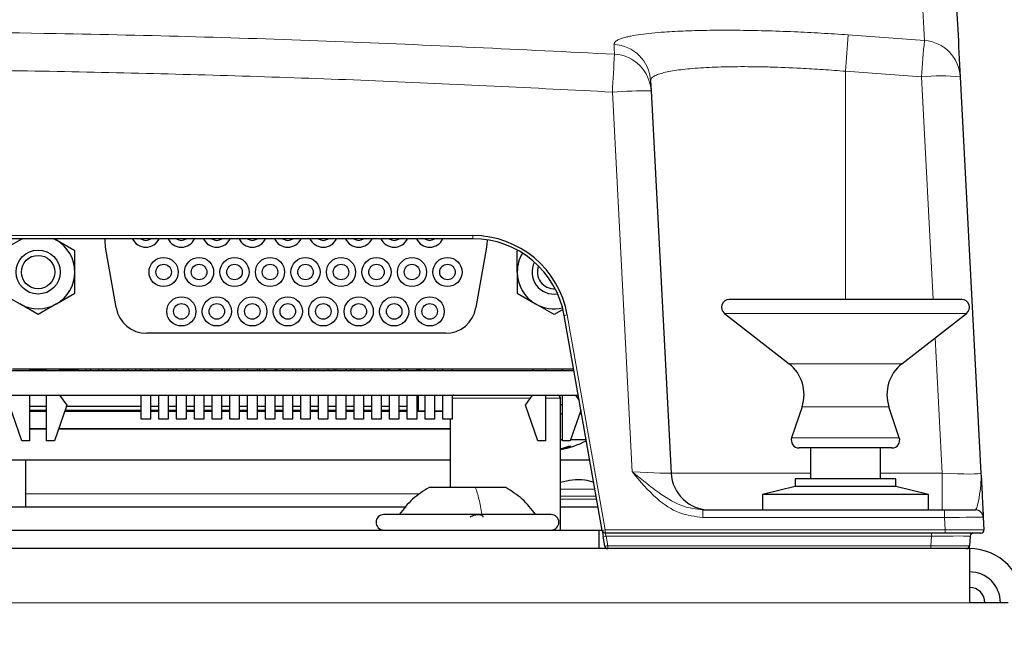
# Paper-space layout 'Blatt5' of a CAD drawing. Header units: millimetres. Extents: x 5 to 418, y 2 to 292.
# Tile 21 of 29: x 276 to 307, y 221 to 242. Entities that reach past the tile are written whole.
import ezdxf

# ---------------------------------------------------------------- set-up
doc = ezdxf.new("R2010")
doc.units = ezdxf.units.MM
doc.layers.add('SLD-0', color=7, linetype='Continuous')
doc.styles.add('SLDTEXTSTYLE0', font='TXT', dxfattribs={"width": 0.605})
doc.dimstyles.new('SLDDIMSTYLE6', dxfattribs={"dimtxt": 3.5, "dimasz": 3.302, "dimexe": 0, "dimexo": 0.0625, "dimgap": 0.875, "dimtad": 1, "dimlfac": 2, "dimrnd": 1e-09, "dimzin": 12, "dimdsep": 46, "dimtxsty": 'SLDTEXTSTYLE0', "dimsah": 1, "dimcen": 0.09, "dimadec": 0, "dimazin": 3, "dimtfac": 1, "dimtofl": 0, "dimtmove": 0, "dimatfit": 3, "dimfxl": 1, "dimfrac": 2, "dimtolj": 1, "dimtzin": 12, "dimarcsym": 0})

# ---------------------------------------------------------------- blocks, each defined once
blk = doc.blocks.new('_D_36')
at = {"layer": 'SLD-0', "color": 7}
for p, q in [((127.43, 162.557), (127.43, 266.477)), ((323.43, 162.557), (323.43, 266.477)), ((127.43, 265.477), (323.43, 265.477))]:
    blk.add_line(p, q, dxfattribs=at)
for points in [[(127.43, 265.477), (130.732, 264.969), (130.732, 265.985)], [(323.43, 265.477), (320.128, 265.985), (320.128, 264.969)]]:
    blk.add_solid(points, dxfattribs=at)
at = {"layer": 'SLD-0', "color": 7, "insert": (221.42, 269.989), "char_height": 3.5, "attachment_point": 1, "style": 'SLDTEXTSTYLE0'}
blk.add_mtext('392', dxfattribs=at)

psp = doc.layouts.new('Blatt5')

# ---------------------------------------------------------------- linework, layer by layer
at = {"color": 7, "linetype": 'Continuous', "lineweight": 18}
for p, q in [((302.2671, 241.082), (304.7273, 240.9021)), ((302.1799, 239.9067), (302.1799, 232.5432)), ((304.634, 239.7273), (302.1799, 239.9067)), ((305.0105, 232.5432), (304.634, 239.7273)), ((295.2995, 226.9852), (294.6574, 239.2376)), ((228.7105, 234.6088), (290.1494, 234.6088)), ((290.1494, 234.6088), (290.1494, 234.507)), ((293.2023, 232.0471), (294.4257, 225.1088)), ((306.0838, 232.0962), (298.276, 232.0962)), ((305.3041, 226.9416), (305.0752, 231.3082)), ((303.9986, 230.467), (300.3613, 230.467)), ((289.4976, 229.357), (292.012, 229.357)), ((292.5001, 229.357), (292.9824, 229.357)), ((303.5827, 229.0854), (300.7771, 229.0854)), ((303.917, 228.0864), (300.4429, 228.0864)), ((296.5523, 226.9416), (301.0549, 226.9416)), ((303.3049, 226.9416), (305.3041, 226.9416)), ((305.3041, 226.9416), (305.3041, 225.757)), ((275.7299, 226.2702), (288.4481, 226.2702)), ((292.9824, 226.4243), (294.0919, 226.4243)), ((294.1318, 226.1978), (292.9824, 226.1978)), ((292.9824, 226.107), (294.1478, 226.107)), ((297.5809, 225.5114), (297.5809, 225.757)), ((305.3767, 225.5114), (305.3767, 225.757)), ((305.3767, 225.5114), (297.5809, 225.5114)), ((305.3978, 225.1088), (305.3767, 225.5114)), ((294.4257, 225.1088), (305.3978, 225.1088)), ((294.4257, 225.1088), (294.4257, 225.007)), ((294.4591, 224.9123), (294.4257, 225.007)), ((304.9529, 224.9123), (304.9529, 225.007)), ((305.3978, 225.1088), (305.3978, 225.007)), ((304.9529, 224.9123), (294.4591, 224.9123)), ((294.4591, 224.9123), (294.5138, 224.6018)), ((304.9366, 224.6018), (304.9529, 224.9123)), ((294.5138, 224.6018), (304.9366, 224.6018)), ((294.5138, 224.507), (294.5138, 224.6018)), ((304.9366, 224.507), (304.9366, 224.6018)), ((144.6799, 222.757), (306.1799, 222.757))]:
    psp.add_line(p, q, dxfattribs=at)
at = {"color": 7, "linetype": 'Continuous', "lineweight": 25}
for p, q in [((295.8889, 239.6007), (295.9057, 239.2812)), ((305.8823, 239.7273), (306.5523, 226.9416)), ((295.9057, 239.2812), (296.5523, 226.9416)), ((290.1494, 234.507), (228.7105, 234.507)), ((275.6243, 234.507), (275.5313, 234.4587)), ((275.5313, 234.4587), (275.6151, 234.507)), ((276.7188, 234.4587), (276.6258, 234.507)), ((276.6351, 234.507), (276.7188, 234.4587)), ((275.5313, 234.4587), (274.9376, 234.1159)), ((277.3126, 234.1159), (276.7188, 234.4587)), ((278.6441, 232.2816), (278.3003, 234.2316)), ((290.5999, 234.2316), (290.256, 232.2816)), ((277.3126, 233.4303), (277.3126, 234.1159)), ((291.5876, 233.4303), (291.5876, 234.1159)), ((277.3126, 232.7447), (277.3126, 233.4303)), ((291.5876, 233.4303), (291.5876, 232.7447)), ((274.9376, 232.7447), (275.5313, 232.4019)), ((276.7188, 232.4019), (277.3126, 232.7447)), ((291.5876, 232.7447), (292.1813, 232.4019)), ((276.1251, 232.0591), (275.5313, 232.4019)), ((276.7188, 232.4019), (276.1251, 232.0591)), ((292.7751, 232.0591), (292.1813, 232.4019)), ((305.9299, 232.5432), (298.4299, 232.5432)), ((293.0259, 232.2039), (292.7751, 232.0591)), ((294.3272, 225.0897), (293.1038, 232.028)), ((298.276, 232.0962), (300.3613, 230.467)), ((303.9986, 230.467), (306.0838, 232.0962)), ((289.2712, 231.4553), (279.6289, 231.4553)), ((250.8799, 230.257), (293.4161, 230.257)), ((293.4097, 230.2928), (275.3001, 230.2928)), ((275.8501, 230.2928), (275.8501, 230.257)), ((275.8501, 230.266), (276.4001, 230.266)), ((276.0799, 230.257), (276.0799, 230.266)), ((276.2299, 230.257), (276.2299, 230.266)), ((276.4001, 230.257), (276.4001, 230.2928)), ((276.8001, 230.2928), (276.8001, 230.257)), ((276.8001, 230.266), (277.3854, 230.266)), ((276.8799, 230.257), (276.8799, 230.266)), ((277.0299, 230.257), (277.0299, 230.266)), ((277.2799, 230.257), (277.2799, 230.266)), ((277.3854, 230.2928), (277.3854, 230.266)), ((277.4299, 230.257), (277.4299, 230.2928)), ((277.6799, 230.257), (277.6799, 230.2928)), ((277.8299, 230.257), (277.8299, 230.2928)), ((278.0799, 230.257), (278.0799, 230.2928)), ((278.2299, 230.257), (278.2299, 230.2928)), ((278.4799, 230.257), (278.4799, 230.2928)), ((278.6299, 230.257), (278.6299, 230.2928)), ((278.8799, 230.257), (278.8799, 230.2928)), ((279.0299, 230.257), (279.0299, 230.2928)), ((279.2799, 230.257), (279.2799, 230.2928)), ((279.4299, 230.257), (279.4299, 230.2928)), ((279.4401, 230.2928), (279.4401, 230.257)), ((279.7651, 230.257), (279.7651, 230.2928)), ((279.8299, 230.257), (279.8299, 230.2928)), ((280.0126, 230.2928), (280.0126, 230.257)), ((280.3376, 230.257), (280.3376, 230.2928)), ((280.4799, 230.257), (280.4799, 230.2928)), ((280.5851, 230.2928), (280.5851, 230.257)), ((280.9101, 230.257), (280.9101, 230.2928)), ((281.0299, 230.257), (281.0299, 230.2928)), ((281.1576, 230.2928), (281.1576, 230.257)), ((281.4826, 230.257), (281.4826, 230.2928)), ((281.6799, 230.257), (281.6799, 230.2928)), ((281.7301, 230.2928), (281.7301, 230.257)), ((282.0551, 230.257), (282.0551, 230.2928)), ((282.0799, 230.257), (282.0799, 230.2928)), ((282.2299, 230.257), (282.2299, 230.2928)), ((282.3026, 230.2928), (282.3026, 230.257)), ((282.6276, 230.257), (282.6276, 230.2928)), ((282.6299, 230.257), (282.6299, 230.2928)), ((282.8751, 230.2928), (282.8751, 230.257)), ((283.2001, 230.257), (283.2001, 230.2928)), ((283.2799, 230.257), (283.2799, 230.2928)), ((283.4299, 230.257), (283.4299, 230.2928)), ((283.4476, 230.2928), (283.4476, 230.257)), ((283.7726, 230.257), (283.7726, 230.2928)), ((283.8299, 230.257), (283.8299, 230.2928)), ((284.0201, 230.2928), (284.0201, 230.257)), ((284.3451, 230.257), (284.3451, 230.2928)), ((284.4799, 230.257), (284.4799, 230.2928)), ((284.5926, 230.2928), (284.5926, 230.257)), ((284.9176, 230.257), (284.9176, 230.2928)), ((285.0299, 230.257), (285.0299, 230.2928)), ((285.1651, 230.2928), (285.1651, 230.257)), ((285.4901, 230.257), (285.4901, 230.2928)), ((285.6799, 230.257), (285.6799, 230.2928)), ((285.7376, 230.2928), (285.7376, 230.257)), ((286.0626, 230.257), (286.0626, 230.2928)), ((286.0799, 230.257), (286.0799, 230.2928)), ((286.2299, 230.257), (286.2299, 230.2928)), ((286.3101, 230.2928), (286.3101, 230.257)), ((286.6351, 230.257), (286.6351, 230.2928)), ((286.8799, 230.257), (286.8799, 230.2928)), ((286.8826, 230.2928), (286.8826, 230.257)), ((287.2076, 230.257), (287.2076, 230.2928)), ((287.2799, 230.257), (287.2799, 230.2928)), ((287.4299, 230.257), (287.4299, 230.2928)), ((287.4551, 230.2928), (287.4551, 230.257)), ((287.7801, 230.257), (287.7801, 230.2928)), ((287.8174, 230.257), (287.8174, 230.2928)), ((288.0174, 230.2928), (288.0174, 230.257)), ((288.0276, 230.2928), (288.0276, 230.257)), ((288.3526, 230.257), (288.3526, 230.2928)), ((288.3892, 230.2928), (288.3892, 230.257)), ((288.4192, 230.2928), (288.4299, 230.282)), ((288.4299, 230.282), (288.4321, 230.257)), ((288.4299, 230.282), (288.4545, 230.282)), ((288.4543, 230.2928), (288.4549, 230.257)), ((288.6001, 230.2928), (288.6001, 230.257)), ((288.9251, 230.257), (288.9251, 230.2928)), ((289.1726, 230.2928), (289.1726, 230.257)), ((289.4976, 230.257), (289.4976, 230.2928)), ((292.1001, 230.257), (292.1001, 230.2928)), ((292.5001, 230.2928), (292.5001, 230.257)), ((293.0501, 230.257), (293.0501, 230.2928)), ((239.7049, 229.457), (293.5571, 229.457)), ((275.8501, 229.457), (275.8501, 227.9803)), ((276.4001, 227.9803), (276.4001, 229.457)), ((276.8167, 229.457), (277.0501, 229.1303)), ((279.4401, 229.457), (279.4401, 228.6928)), ((279.7651, 228.6928), (279.7651, 229.457)), ((280.0126, 229.457), (280.0126, 228.6928)), ((280.3376, 228.6928), (280.3376, 229.457)), ((280.5851, 229.457), (280.5851, 228.6928)), ((280.9101, 228.6928), (280.9101, 229.457)), ((281.1576, 229.457), (281.1576, 228.6928)), ((281.4826, 228.6928), (281.4826, 229.457)), ((281.7301, 229.457), (281.7301, 228.6928)), ((282.0551, 228.6928), (282.0551, 229.457)), ((282.3026, 229.457), (282.3026, 228.6928)), ((282.6276, 228.6928), (282.6276, 229.457)), ((282.8751, 229.457), (282.8751, 228.6928)), ((283.2001, 228.6928), (283.2001, 229.457)), ((283.4476, 229.457), (283.4476, 228.6928)), ((283.7726, 228.6928), (283.7726, 229.457)), ((284.0201, 229.457), (284.0201, 228.6928)), ((284.3451, 228.6928), (284.3451, 229.457)), ((284.5926, 229.457), (284.5926, 228.6928)), ((284.9176, 228.6928), (284.9176, 229.457)), ((285.1651, 229.457), (285.1651, 228.6928)), ((285.4901, 228.6928), (285.4901, 229.457)), ((285.7376, 229.457), (285.7376, 228.6928)), ((286.0626, 228.6928), (286.0626, 229.457)), ((286.3101, 229.457), (286.3101, 228.6928)), ((286.6351, 228.6928), (286.6351, 229.457)), ((286.8826, 229.457), (286.8826, 228.6928)), ((287.2076, 228.6928), (287.2076, 229.457)), ((287.4551, 229.457), (287.4551, 228.6928)), ((287.7801, 228.6928), (287.7801, 229.457)), ((288.0276, 229.457), (288.0276, 228.6928)), ((288.3526, 228.6928), (288.3526, 229.457)), ((288.3892, 229.457), (288.3892, 228.957)), ((288.6001, 229.457), (288.6001, 228.6928)), ((288.9251, 228.6928), (288.9251, 229.457)), ((289.1726, 229.457), (289.1726, 228.6928)), ((289.4976, 228.6928), (289.4976, 229.457)), ((291.8501, 229.1303), (292.0835, 229.457)), ((292.5001, 229.457), (292.5001, 227.9803)), ((293.0501, 227.9803), (293.0501, 229.457)), ((293.4667, 229.457), (293.5868, 229.2889)), ((275.6001, 227.9803), (275.2001, 229.1303)), ((275.8501, 229.1062), (276.4001, 229.1062)), ((277.0501, 229.1303), (276.6501, 227.9803)), ((277.0417, 229.1062), (279.4401, 229.1062)), ((279.7651, 229.1062), (280.0126, 229.1062)), ((280.3376, 229.1062), (280.5851, 229.1062)), ((280.9101, 229.1062), (281.1576, 229.1062)), ((281.4826, 229.1062), (281.7301, 229.1062)), ((282.0551, 229.1062), (282.3026, 229.1062)), ((282.6276, 229.1062), (282.8751, 229.1062)), ((283.2001, 229.1062), (283.4476, 229.1062)), ((283.7726, 229.1062), (284.0201, 229.1062)), ((284.3451, 229.1062), (284.5926, 229.1062)), ((284.9176, 229.1062), (285.1651, 229.1062)), ((285.4901, 229.1062), (285.7376, 229.1062)), ((286.0626, 229.1062), (286.3101, 229.1062)), ((286.6351, 229.1062), (286.8826, 229.1062)), ((287.2076, 229.1062), (287.4551, 229.1062)), ((287.7801, 229.1062), (288.0276, 229.1062)), ((292.2501, 227.9803), (291.8501, 229.1303)), ((292.9824, 225.107), (292.9824, 229.357)), ((292.9824, 229.157), (293.0501, 229.157)), ((276.4001, 228.9587), (275.8501, 228.9587)), ((275.8501, 228.9448), (276.4001, 228.9448)), ((276.9856, 228.9448), (279.4401, 228.9448)), ((279.4401, 228.9587), (276.9904, 228.9587)), ((280.0126, 228.9587), (279.7651, 228.9587)), ((279.7651, 228.9448), (280.0126, 228.9448)), ((280.5851, 228.9587), (280.3376, 228.9587)), ((280.3376, 228.9448), (280.5851, 228.9448)), ((281.1576, 228.9587), (280.9101, 228.9587)), ((280.9101, 228.9448), (281.1576, 228.9448)), ((281.7301, 228.9587), (281.4826, 228.9587)), ((281.4826, 228.9448), (281.7301, 228.9448)), ((282.3026, 228.9587), (282.0551, 228.9587)), ((282.0551, 228.9448), (282.3026, 228.9448)), ((282.8751, 228.9587), (282.6276, 228.9587)), ((282.6276, 228.9448), (282.8751, 228.9448)), ((283.4476, 228.9587), (283.2001, 228.9587)), ((283.2001, 228.9448), (283.4476, 228.9448)), ((284.0201, 228.9587), (283.7726, 228.9587)), ((283.7726, 228.9448), (284.0201, 228.9448)), ((284.5926, 228.9587), (284.3451, 228.9587)), ((284.3451, 228.9448), (284.5926, 228.9448)), ((285.1651, 228.9587), (284.9176, 228.9587)), ((284.9176, 228.9448), (285.1651, 228.9448)), ((285.7376, 228.9587), (285.4901, 228.9587)), ((285.4901, 228.9448), (285.7376, 228.9448)), ((286.3101, 228.9587), (286.0626, 228.9587)), ((286.0626, 228.9448), (286.3101, 228.9448)), ((286.8826, 228.9587), (286.6351, 228.9587)), ((286.6351, 228.9448), (286.8826, 228.9448)), ((287.4551, 228.9587), (287.2076, 228.9587)), ((287.2076, 228.9448), (287.4551, 228.9448)), ((288.0276, 228.9587), (287.7801, 228.9587)), ((287.7801, 228.9448), (288.0276, 228.9448)), ((288.3892, 228.957), (288.3526, 228.9577)), ((288.3526, 228.9448), (288.6001, 228.9448)), ((288.3892, 228.957), (288.6001, 228.957)), ((288.9251, 228.957), (289.1726, 228.957)), ((288.9251, 228.9448), (289.1726, 228.9448)), ((292.9824, 228.857), (293.0501, 228.857)), ((293.6434, 228.9675), (293.3001, 227.9803)), ((293.605, 228.857), (293.6549, 228.857)), ((293.6549, 228.857), (293.6549, 228.9023)), ((300.7771, 229.0854), (300.4429, 228.0864)), ((303.917, 228.0864), (303.5827, 229.0854)), ((279.4401, 228.6928), (279.7651, 228.6928)), ((280.0126, 228.6928), (280.3376, 228.6928)), ((280.5851, 228.6928), (280.9101, 228.6928)), ((281.1576, 228.6928), (281.4826, 228.6928)), ((281.7301, 228.6928), (282.0551, 228.6928)), ((282.3026, 228.6928), (282.6276, 228.6928)), ((282.8751, 228.6928), (283.2001, 228.6928)), ((283.4476, 228.6928), (283.7726, 228.6928)), ((284.0201, 228.6928), (284.3451, 228.6928)), ((284.5926, 228.6928), (284.9176, 228.6928)), ((285.1651, 228.6928), (285.4901, 228.6928)), ((285.7376, 228.6928), (286.0626, 228.6928)), ((286.3101, 228.6928), (286.6351, 228.6928)), ((286.8826, 228.6928), (287.2076, 228.6928)), ((287.4551, 228.6928), (287.7801, 228.6928)), ((288.0276, 228.6928), (288.3526, 228.6928)), ((288.6001, 228.6928), (288.9251, 228.6928)), ((289.1726, 228.6928), (289.4976, 228.6928)), ((289.4274, 228.6928), (289.4274, 226.482)), ((276.4001, 228.3692), (275.8501, 228.3692)), ((276.4001, 228.357), (275.8501, 228.357)), ((289.4274, 228.357), (276.7811, 228.357)), ((289.4274, 228.3692), (276.7854, 228.3692)), ((275.8501, 227.9803), (275.6001, 227.9803)), ((276.6501, 227.9803), (276.4001, 227.9803)), ((292.5001, 227.9803), (292.2501, 227.9803)), ((292.9824, 228.032), (293.0501, 228.032)), ((293.3001, 227.9803), (293.0501, 227.9803)), ((293.3181, 228.032), (293.8084, 228.032)), ((292.9953, 227.7348), (292.9988, 227.7134)), ((303.6799, 227.757), (300.6799, 227.757)), ((301.0549, 227.757), (301.0549, 226.757)), ((303.3049, 226.757), (303.3049, 227.757)), ((289.4274, 227.357), (268.9824, 227.357)), ((275.7299, 226.2702), (275.7299, 227.357)), ((293.9274, 227.357), (292.9824, 227.357)), ((294.0384, 226.7273), (294.0258, 226.7332)), ((300.5549, 226.757), (300.5549, 226.507)), ((301.8947, 226.757), (300.5549, 226.757)), ((303.8049, 226.757), (301.8947, 226.757)), ((303.8049, 226.507), (303.8049, 226.757)), ((275.7299, 225.857), (275.7299, 226.2702)), ((290.2403, 226.482), (288.7424, 226.482)), ((291.2174, 226.482), (290.2403, 226.482)), ((300.5549, 226.507), (299.5049, 226.257)), ((299.5049, 226.257), (299.5049, 225.757)), ((301.7103, 226.257), (299.5049, 226.257)), ((301.8947, 226.507), (300.5549, 226.507)), ((304.8549, 226.257), (301.7103, 226.257)), ((303.8049, 226.507), (301.8947, 226.507)), ((304.8549, 226.257), (303.8049, 226.507)), ((304.8549, 225.757), (304.8549, 226.257)), ((268.9824, 225.857), (287.9987, 225.857)), ((292.6799, 225.607), (287.2799, 225.607)), ((292.9824, 225.857), (294.1919, 225.857)), ((297.5809, 225.757), (305.3767, 225.757)), ((305.3767, 225.757), (306.3772, 225.757)), ((306.6268, 225.5201), (306.6482, 225.1123)), ((225.5299, 225.107), (294.2299, 225.107)), ((294.2299, 224.507), (294.2299, 225.107)), ((294.2299, 225.107), (294.3241, 225.107)), ((294.3272, 225.0897), (294.3606, 224.9001)), ((305.3978, 225.007), (294.4257, 225.007)), ((306.5484, 225.007), (305.3978, 225.007)), ((294.4154, 224.5897), (294.3606, 224.9001)), ((306.2012, 224.9123), (306.1849, 224.6018)), ((306.1799, 224.507), (144.6799, 224.507)), ((306.1791, 224.4914), (306.1849, 224.6018)), ((306.1799, 224.507), (306.1799, 222.757)), ((307.4299, 222.757), (306.1799, 222.757))]:
    psp.add_line(p, q, dxfattribs=at)
at = {"color": 7, "linetype": 'Continuous', "lineweight": 25, "flags": 128}
for points in [[(278.3003, 234.2316), (278.286, 234.4489), (278.2903, 234.507)], [(290.6129, 234.471), (290.6141, 234.4489), (290.5999, 234.2316)], [(289.5274, 229.457), (289.5079, 229.4551), (289.4976, 229.4525)]]:
    psp.add_lwpolyline(points, dxfattribs=at)
at = {"color": 7, "linetype": 'Continuous', "lineweight": 25}
for centre, radius in [((276.1251, 233.4303), 0.7112), ((276.1251, 233.4303), 0.5391), ((280.1751, 233.4303), 0.47), ((281.3201, 233.4303), 0.47), ((282.4651, 233.4303), 0.47), ((283.6101, 233.4303), 0.47), ((284.7551, 233.4303), 0.47), ((285.9001, 233.4303), 0.47), ((287.0451, 233.4303), 0.47), ((288.1901, 233.4303), 0.47), ((289.3351, 233.4303), 0.47), ((280.1751, 233.4303), 0.25), ((281.3201, 233.4303), 0.25), ((282.4651, 233.4303), 0.25), ((283.6101, 233.4303), 0.25), ((284.7551, 233.4303), 0.25), ((285.9001, 233.4303), 0.25), ((287.0451, 233.4303), 0.25), ((288.1901, 233.4303), 0.25), ((289.3351, 233.4303), 0.25), ((280.7476, 232.1603), 0.47), ((281.8926, 232.1603), 0.47), ((283.0376, 232.1603), 0.47), ((284.1826, 232.1603), 0.47), ((285.3276, 232.1603), 0.47), ((286.4726, 232.1603), 0.47), ((287.6176, 232.1603), 0.47), ((288.7626, 232.1603), 0.47), ((280.7476, 232.1603), 0.25), ((281.8926, 232.1603), 0.25), ((283.0376, 232.1603), 0.25), ((284.1826, 232.1603), 0.25), ((285.3276, 232.1603), 0.25), ((286.4726, 232.1603), 0.25), ((287.6176, 232.1603), 0.25), ((288.7626, 232.1603), 0.25)]:
    psp.add_circle(centre, radius, dxfattribs=at)
at = {"color": 7, "linetype": 'Continuous', "lineweight": 18}
for centre, radius, start, end in [((400.5331, 233.2042), 98.5813, 175.4165, 176.101461), ((396.4946, 233.025), 92.1048, 175.093904, 175.827049), ((304.6383, 239.6594), 1.2459, 3.12143, 85.90284), ((294.6451, 239.5325), 1.2456, 3.13763, 87.06581), ((694.9491, 217.4272), 400.8855, 176.706737, 176.881259), ((294.662, 239.2129), 1.2455, 3.14278, 87.07242), ((305.2581, 233.7454), 6.0143, 84.04331, 95.95669), ((295.907, 221.3537), 17.9275, 90.00424, 93.99698), ((293.4314, 230.6032), 1.462, 99.01555, 102.94783), ((294.6548, 223.6649), 1.462, 99.01555, 102.94783), ((294.351, 225.3837), 0.4836, 271.13447, 282.91058), ((294.4058, 225.0732), 0.4836, 271.13447, 282.91058)]:
    psp.add_arc(centre, radius, start, end, dxfattribs=at)
at = {"color": 7, "linetype": 'Continuous', "lineweight": 25}
for centre, radius, start, end in [((279.6026, 234.7003), 0.47, 204.27817, 270), ((279.6026, 234.7003), 0.25, 230.62353, 309.37647), ((279.6026, 234.7003), 0.47, 270, 335.72183), ((280.7476, 234.7003), 0.47, 204.27817, 270), ((280.7476, 234.7003), 0.25, 230.62353, 309.37647), ((280.7476, 234.7003), 0.47, 270, 335.72183), ((281.8926, 234.7003), 0.47, 204.27817, 270), ((281.8926, 234.7003), 0.25, 230.62353, 309.37647), ((281.8926, 234.7003), 0.47, 270, 335.72183), ((283.0376, 234.7003), 0.47, 204.27817, 270), ((283.0376, 234.7003), 0.25, 230.62353, 309.37647), ((283.0376, 234.7003), 0.47, 270, 335.72183), ((284.1826, 234.7003), 0.47, 204.27817, 270), ((284.1826, 234.7003), 0.25, 230.62353, 309.37647), ((284.1826, 234.7003), 0.47, 270, 335.72183), ((285.3276, 234.7003), 0.47, 204.27817, 270), ((285.3276, 234.7003), 0.25, 230.62353, 309.37647), ((285.3276, 234.7003), 0.47, 270, 335.72183), ((286.4726, 234.7003), 0.47, 204.27817, 270), ((286.4726, 234.7003), 0.25, 230.62353, 309.37647), ((286.4726, 234.7003), 0.47, 270, 335.72183), ((287.6176, 234.7003), 0.47, 204.27817, 270), ((287.6176, 234.7003), 0.25, 230.62353, 309.37647), ((287.6176, 234.7003), 0.47, 270, 335.72183), ((288.7626, 234.7003), 0.47, 204.27817, 270), ((288.7626, 234.7003), 0.25, 230.62353, 309.37647), ((288.7626, 234.7003), 0.47, 270, 335.72183), ((290.1494, 231.5088), 3.1, 10, 90), ((290.1494, 231.507), 3, 10, 90), ((276.1251, 233.4303), 1.1875, 0, 60), ((292.7751, 233.4303), 1.1875, 149.08521, 180), ((292.7751, 233.4303), 0.7112, 153.18391, 279.25924), ((292.7751, 233.4303), 0.5391, 158.68902, 273.75413), ((276.1251, 233.4303), 1.1875, 300, 0), ((292.7751, 233.4303), 1.1875, 180, 240), ((276.1251, 233.4303), 1.1875, 240, 300), ((279.6289, 232.4553), 1, 190, 270), ((289.2712, 232.4553), 1, 270, 350), ((292.7751, 233.4303), 1.1875, 240, 283.35794), ((298.4299, 232.2932), 0.25, 90, 232), ((305.9299, 232.2932), 0.25, 308, 90), ((299.5917, 229.482), 1.25, 341.5, 52), ((304.7681, 229.482), 1.25, 128, 198.5), ((292.8824, 229.357), 0.1, 360, 90), ((292.4549, 230.6479), 2.9908, 280.15852, 297.08447), ((300.6799, 228.007), 0.25, 161.5, 270), ((303.6799, 228.007), 0.25, 270, 18.5), ((292.3472, 230.2857), 2.632, 284.25551, 289.92023), ((292.5333, 229.7621), 2.1009, 282.80194, 291.78323), ((293.2784, 228.5559), 0.7455, 267.34656, 272.65344), ((297.8006, 227.007), 1.25, 183, 270), ((287.2799, 225.357), 0.25, 90, 270), ((292.6799, 225.357), 0.25, 270, 90), ((306.3772, 225.507), 0.25, 3, 90), ((294.4257, 225.107), 0.1, 190, 270), ((306.301, 224.907), 0.1, 90, 177), ((306.5484, 225.107), 0.1, 270, 3), ((294.5138, 224.607), 0.1, 190, 270), ((306.085, 224.607), 0.1, 270, 357), ((306.1799, 222.757), 1.75, 0, 90), ((306.1799, 222.757), 1, 0, 90), ((306.1799, 222.757), 0.5, 0, 90)]:
    psp.add_arc(centre, radius, start, end, dxfattribs=at)
at = {"color": 7, "linetype": 'Continuous', "lineweight": 18}
for centre, major_axis, ratio, start_param, end_param in [((295.2972, 227.007), (1.2551, -0.0655), 0.017239, 4.7151098, 6.2849928), ((305.2972, 227.007), (1.2551, -0.0658), 0.051695, 4.7205611, 6.2886184), ((305.3758, 225.507), (1.251, 0.0131), 0.0034796, 0.0001459, 1.5700288), ((305.3968, 225.107), (1.2514, 0.0052), 0.001391, 0.0000671, 1.56995), ((304.9492, 224.907), (1.252, 0.0052), 0.0041678, 6.2829494, 7.8510067), ((304.9335, 224.607), (1.2514, -0.0052), 0.0041715, 4.7149269, 6.2829842)]:
    psp.add_ellipse(centre, major_axis=major_axis, ratio=ratio, start_param=start_param, end_param=end_param, dxfattribs=at)
for points, knots in [([(304.7273, 240.9021), (304.6999, 241.4249), (304.6215, 242.9206), (304.5162, 244.9326), (304.4184, 246.8051), (304.3791, 247.5582), (304.3595, 247.9348)], [0, 0, 0, 0, 0.15190579, 0.43460374, 0.71730167, 1, 1, 1, 1]), ([(231.4177, 239.925), (234.1314, 240.1075), (239.5597, 240.4726), (247.7146, 240.8514), (255.8776, 241.1065), (263.4333, 241.2162), (270.3772, 241.2174), (277.6017, 241.1247), (285.7203, 240.9062), (291.7235, 240.6066), (294.7257, 240.4568)], [0, 0, 0, 0, 0.128796, 0.2576263, 0.3865601, 0.5155285, 0.6154427, 0.715373, 0.8576633, 1, 1, 1, 1]), ([(294.7089, 240.7765), (294.7128, 240.7983), (294.7206, 240.8421), (294.7992, 240.9036), (294.9278, 240.9616), (295.0865, 241.0082), (295.2944, 241.0542), (295.5549, 241.0977), (295.9202, 241.1408), (296.2957, 241.1724), (296.7769, 241.202), (297.3891, 241.2252), (298.0735, 241.2339), (298.8009, 241.2314), (299.5679, 241.2177), (300.3489, 241.1902), (301.1006, 241.155), (301.6823, 241.1221), (302.1205, 241.092), (302.2671, 241.082)], [0, 0, 0, 0, 0.0529243, 0.1062008, 0.1599049, 0.2139729, 0.2464148, 0.3099273, 0.3702325, 0.4280743, 0.4715893, 0.5573707, 0.6409638, 0.6842429, 0.7695539, 0.8526784, 0.8893264, 0.9629705, 1, 1, 1, 1]), ([(294.7257, 240.4568), (294.721, 240.5457), (294.7154, 240.6529), (294.7098, 240.7586), (294.7089, 240.7765)], [0, 0, 0, 0, 0.82986398, 1, 1, 1, 1]), ([(294.6574, 239.2376), (292.1108, 239.3667), (287.0169, 239.6248), (279.3677, 239.8632), (271.7131, 239.9925), (263.8946, 240.0017), (255.9154, 239.8859), (247.7762, 239.6318), (239.6379, 239.2539), (234.2174, 238.8894), (231.5067, 238.7071)], [0, 0, 0, 0, 0.1210462, 0.2421211, 0.3632819, 0.4844713, 0.6132672, 0.7420976, 0.8710315, 1, 1, 1, 1]), ([(302.1799, 239.9067), (302.0591, 239.9166), (301.6956, 239.9465), (301.2111, 239.9793), (300.514, 240.0185), (299.8977, 240.0428), (299.2629, 240.0555), (298.6535, 240.0588), (298.0896, 240.0481), (297.5855, 240.0241), (297.2389, 239.9993), (296.9284, 239.9684), (296.6551, 239.9315), (296.4181, 239.8884), (296.2237, 239.8399), (296.0729, 239.787), (295.9658, 239.7296), (295.8986, 239.6678), (295.8922, 239.6231), (295.8889, 239.6007)], [0, 0, 0, 0, 0.0366173, 0.1102014, 0.1472036, 0.2517464, 0.3048194, 0.358676, 0.4638402, 0.5172381, 0.5714311, 0.6240212, 0.6769851, 0.7311237, 0.7856661, 0.8383005, 0.8913014, 0.9454531, 1, 1, 1, 1]), ([(297.5809, 225.5114), (297.3247, 225.5439), (296.7793, 225.6132), (295.9873, 226.1616), (295.549, 226.6807), (295.3006, 226.9838), (295.2995, 226.9852)], [0, 0, 0, 0, 0.2728474, 0.58084046, 0.99804752, 1, 1, 1, 1]), ([(295.2995, 226.9852), (295.3008, 226.9842), (295.4376, 226.8727), (295.7415, 226.6251), (296.2574, 226.2292), (296.8654, 225.8473), (297.3567, 225.7853), (297.5809, 225.757)], [0, 0, 0, 0, 0.0019024, 0.1998424, 0.4430821, 0.7457766, 1, 1, 1, 1]), ([(306.3772, 225.757), (306.3947, 225.7847), (306.4333, 225.8454), (306.5057, 226.226), (306.5555, 226.6099), (306.5574, 226.8444), (306.5524, 226.9406), (306.5523, 226.9416)], [0, 0, 0, 0, 0.2596176, 0.5706466, 0.8241415, 0.9980619, 1, 1, 1, 1])]:
    psp.add_open_spline(points, degree=3, knots=knots, dxfattribs=at)
at = {"color": 7, "linetype": 'Continuous', "lineweight": 25}
for points, knots in [([(305.514, 246.7544), (305.5337, 246.3781), (305.5732, 245.6255), (305.6712, 243.7545), (305.7766, 241.7441), (305.8549, 240.2496), (305.8823, 239.7273)], [0, 0, 0, 0, 0.2826981, 0.5653962, 0.8480943, 1, 1, 1, 1]), ([(306.5523, 226.9416), (306.5524, 226.9402), (306.5675, 226.6522), (306.5937, 226.1517), (306.6216, 225.62), (306.6252, 225.5519), (306.6268, 225.5201)], [0, 0, 0, 0, 0.0019896, 0.406331, 0.7221656, 1, 1, 1, 1]), ([(292.9824, 226.6555), (293.2444, 226.7104), (293.6037, 226.7857), (293.9557, 226.683), (294.0512, 226.6552)], [0, 0, 0, 0, 0.72896928, 1, 1, 1, 1]), ([(288.7425, 226.482), (288.557, 226.3638), (288.186, 226.1273), (287.9153, 225.7804), (287.78, 225.607)], [0, 0, 0, 0, 0.4999999, 1, 1, 1, 1]), ([(292.1799, 225.607), (292.0446, 225.7804), (291.7739, 226.1273), (291.4029, 226.3638), (291.2174, 226.482)], [0, 0, 0, 0, 0.5000001, 1, 1, 1, 1]), ([(290.0634, 225.5215), (290.0775, 225.5332), (290.1055, 225.5565), (290.1703, 225.5841), (290.2462, 225.6025), (290.3258, 225.6093), (290.3969, 225.6027), (290.4491, 225.5844), (290.4794, 225.5567), (290.48, 225.5332), (290.4802, 225.5215)], [0, 0, 0, 0, 0.1251933, 0.2494385, 0.3742794, 0.4990244, 0.6238686, 0.7493688, 0.8744304, 1, 1, 1, 1])]:
    psp.add_open_spline(points, degree=3, knots=knots, dxfattribs=at)
at = {"color": 7, "linetype": 'Continuous', "lineweight": 18}
psp.add_open_spline([(290.4427, 225.607), (290.4142, 225.7804), (290.3573, 226.1273), (290.2793, 226.3638), (290.2403, 226.482)], degree=3, dxfattribs=at)

# ---------------------------------------------------------------- dimensions: what is measured, and where the dimension line sits
at = {"layer": 'SLD-0', "color": 7}
dim = psp.add_linear_dim(base=(323.4299, 265.4774), p1=(127.4299, 162.557), p2=(323.4299, 162.557), dimstyle='SLDDIMSTYLE6', dxfattribs=at)
dim.commit()
dim.dimension.update_dxf_attribs({"geometry": '_D_36', "text_midpoint": (225.4299, 265.4774), "dimtype": 160})

doc.saveas('drawing.dxf')
